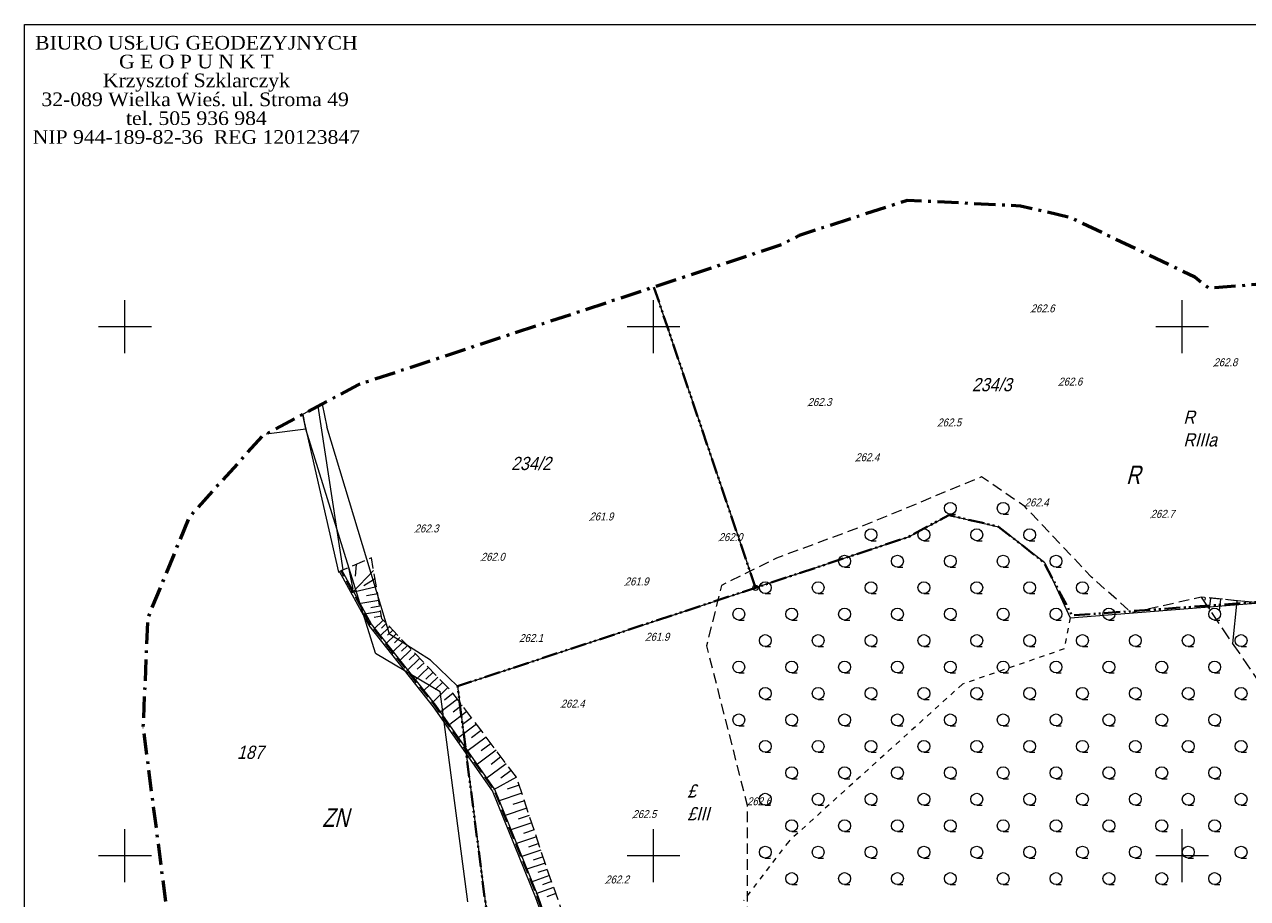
# Model space of a CAD drawing. Extents: x 7418340 to 7418643, y 5555323 to 5555529.
# Tile 6 of 16: x 7418340 to 7418456, y 5555446 to 5555529. Entities that reach past the tile are written whole.
import ezdxf
from ezdxf.enums import TextEntityAlignment as Align

# ---------------------------------------------------------------- set-up
doc = ezdxf.new("R2010")
doc.units = 0
doc.header["$MEASUREMENT"] = 0
for name, pattern in [('1.5_0.5', [20, 15, -5]), ('212-500', [3.5, 2, -0.625, 0.25, -0.625]), ('218-500', [1, 0.5, -0.5]), ('250-500', [2.85, 1.5, -0.35, 0.175, -0.3, 0.175, -0.35]), ('mz1.0_0.5', [15, 10, -5]), ('mz1.25_0.5', [17.5, 12.5, -5])]:
    doc.linetypes.add(name, pattern=pattern)
for name, color, linetype, lineweight in [('000 Inne (niezydentyfikowane)', 7, 'Continuous', 0), ('202-Punkt graniczny stabilizowany trwale', 7, 'Continuous', 0), ('203-Punkt załamania granicy działki nie stabilizowany', 7, 'Continuous', 0), ('209-Opis konturu klasyfikacyjnego', 7, 'Continuous', 0), ('210-Oznaczenie użytku', 7, 'Continuous', 0), ('211-Nr działki', 7, 'Continuous', 0), ('217-Granica konturu klasyfikcyjnego', 7, 'Continuous', 0), ('218-Granica użytku', 7, 'Continuous', 0), ('EDZPD_219', 7, 'Continuous', 0), ('EPAPA_212', 7, 'Continuous', 0), ('EPUPR_240', 7, 'Continuous', 0), ('EPUPR_250', 7, 'Continuous', 0), ('Level 40', 7, 'Continuous', 0), ('punkt wysokościowy naturalny', 7, 'Continuous', 0), ('punkt wysokościowy naturalny-Atr2', 7, 'Continuous', 0), ('rów melioracyjny  przydrożny (linia)', 7, 'Continuous', 0), ('skarpa nieumocniona (powierzchnia)', 7, 'Continuous', 0), ('Warstwa 60', 7, 'Continuous', 0), ('woda płynąca (powierzchnia)', 7, 'Continuous', 0), ('zakrzewienie (powierzchnia)', 7, 'Continuous', 0), ('zakrzewienie (powierzchnia) - symbol', 7, 'Continuous', 0)]:
    doc.layers.add(name, color=color, linetype=linetype, lineweight=lineweight)
doc.layers.add('Warstwa 1', color=7, linetype='Continuous', lineweight=0, plot=False)
doc.styles.add('Style-Times New Roman', font='txt')
doc.styles.add('Style-WORKING_1250 I 0.26180', font='WORKING_1250.shx', dxfattribs={"oblique": 15})

# ---------------------------------------------------------------- blocks, each defined once
blk = doc.blocks.new('203')
at = {"linetype": 'Continuous', "lineweight": 0}
blk.add_hatch(color=0, dxfattribs=at).paths.add_polyline_path([(0.45, 0, 1), (-0.45, 0, 1)], flags=16)
blk = doc.blocks.new('202')
at = {"color": 0, "linetype": 'Continuous', "lineweight": 0}
blk.add_circle((0, 0), 2.5, dxfattribs=at)
blk = doc.blocks.new('PW01')
at = {"linetype": 'Continuous', "lineweight": 13}
blk.add_hatch(color=0, dxfattribs=at).paths.add_polyline_path([(0.45, 0, 1), (-0.45, 0, 1)], flags=16)
blk = doc.blocks.new('TL04')
at = {"color": 0, "linetype": 'Continuous', "lineweight": 13}
blk.add_line((3.98, -1.64), (8.98, -1.64), dxfattribs=at)
blk.add_circle((3.98, 3.98), 5.62, dxfattribs=at)
blk = doc.blocks.new('*U31')
at = {"layer": 'Level 40', "color": 7, "linetype": 'Continuous', "lineweight": 40, "style": 'Style-Times New Roman', "width": 1.052443}
for s, p in [('BIURO USŁUG GEODEZYJNYCH', (0, 3.81)), ('Krzysztof Szklarczyk', (0, 0.25)), ('32-089 Wielka Wieś. ul. Stroma 49', (-0.12, -1.54)), ('tel. 505 936 984', (0, -3.32)), ('NIP 944-189-82-36  REG 120123847', (0, -5.1))]:
    blk.add_text(s, height=1.2889, rotation=360, dxfattribs=at).set_placement(p, align=Align.CENTER)
at = {"layer": 'Level 40', "color": 7, "linetype": 'Continuous', "lineweight": 53, "style": 'Style-Times New Roman', "width": 1.052443}
blk.add_text('G E O P U N K T', height=1.2889, rotation=360, dxfattribs=at).set_placement((0, 2.03), align=Align.CENTER)

msp = doc.modelspace()

# ---------------------------------------------------------------- linework, layer by layer
at = {"layer": '000 Inne (niezydentyfikowane)', "color": 7, "linetype": 'Continuous', "lineweight": 13, "ltscale": 0.1, "flags": 128}
for points in [[(7418370.48, 5555476.94), (7418370.65, 5555476.55)], [(7418371.15, 5555477.22), (7418371.55, 5555475.17)], [(7418373.52, 5555476.95), (7418371.53, 5555474.87)], [(7418371.88, 5555477.53), (7418371.79, 5555476.41)], [(7418373.66, 5555476.15), (7418372.6, 5555475.51)], [(7418373.79, 5555475.41), (7418371.53, 5555474.87)], [(7418373.91, 5555474.73), (7418372.86, 5555474.55)], [(7418452.17, 5555474.39), (7418452.15, 5555474.16)], [(7418452.67, 5555474.34), (7418452.56, 5555473.28)], [(7418374.01, 5555474.12), (7418372.12, 5555473.8)], [(7418374.11, 5555473.57), (7418373.25, 5555473.43)], [(7418453.61, 5555474.25), (7418453.5, 5555473.16)], [(7418455.17, 5555474.09), (7418454.76, 5555470.05)], [(7418374.19, 5555473.08), (7418372.66, 5555472.81)], [(7418374.42, 5555472.26), (7418373.53, 5555471.41)], [(7418374.27, 5555472.63), (7418373.58, 5555472.51)], [(7418375.03, 5555471.63), (7418374.08, 5555470.72)], [(7418374.72, 5555471.95), (7418374.26, 5555471.51)], [(7418375.67, 5555470.96), (7418374.66, 5555469.99)], [(7418375.35, 5555471.3), (7418374.85, 5555470.83)], [(7418376.36, 5555470.24), (7418375.28, 5555469.2)], [(7418376.01, 5555470.61), (7418375.49, 5555470.1)], [(7418376.72, 5555469.86), (7418376.16, 5555469.33)], [(7418377.09, 5555469.48), (7418375.94, 5555468.37)], [(7418377.88, 5555468.66), (7418376.65, 5555467.48)], [(7418377.48, 5555469.07), (7418376.88, 5555468.5)], [(7418378.71, 5555467.79), (7418377.4, 5555466.53)], [(7418378.29, 5555468.23), (7418377.65, 5555467.62)], [(7418379.6, 5555466.86), (7418378.2, 5555465.53)], [(7418379.15, 5555467.34), (7418378.47, 5555466.69)], [(7418380.06, 5555466.38), (7418379.34, 5555465.69)], [(7418380.54, 5555465.88), (7418379.05, 5555464.45)], [(7418381.04, 5555465.36), (7418380.22, 5555464.68)], [(7418381.47, 5555464.79), (7418379.75, 5555463.5)], [(7418381.9, 5555464.21), (7418381.04, 5555463.56)], [(7418382.35, 5555463.62), (7418380.59, 5555462.3)], [(7418382.79, 5555463.03), (7418381.91, 5555462.36)], [(7418383.24, 5555462.43), (7418381.45, 5555461.08)], [(7418383.7, 5555461.82), (7418382.79, 5555461.14)], [(7418384.16, 5555461.21), (7418382.33, 5555459.83)], [(7418384.63, 5555460.59), (7418383.7, 5555459.89)], [(7418385.1, 5555459.97), (7418383.23, 5555458.56)], [(7418385.57, 5555459.33), (7418384.63, 5555458.62)], [(7418386.05, 5555458.69), (7418384.14, 5555457.25)], [(7418387.03, 5555457.4), (7418384.87, 5555456.22)], [(7418386.54, 5555458.05), (7418385.57, 5555457.32)], [(7418387.54, 5555455.91), (7418385.31, 5555455.16)], [(7418387.29, 5555456.65), (7418386.15, 5555456.27)], [(7418387.78, 5555455.18), (7418386.69, 5555454.82)], [(7418388.02, 5555454.47), (7418385.88, 5555453.76)], [(7418388.25, 5555453.78), (7418387.2, 5555453.43)], [(7418388.48, 5555453.1), (7418386.42, 5555452.41)], [(7418388.7, 5555452.43), (7418387.69, 5555452.09)], [(7418388.92, 5555451.77), (7418386.95, 5555451.11)], [(7418389.35, 5555450.51), (7418387.45, 5555449.87)], [(7418389.14, 5555451.13), (7418388.17, 5555450.81)], [(7418389.75, 5555449.29), (7418387.93, 5555448.68)], [(7418389.55, 5555449.89), (7418388.62, 5555449.58)], [(7418390.15, 5555448.12), (7418388.41, 5555447.5)], [(7418389.95, 5555448.7), (7418389.06, 5555448.4)], [(7418390.55, 5555446.98), (7418388.86, 5555446.38)], [(7418390.35, 5555447.55), (7418389.5, 5555447.24)], [(7418390.75, 5555446.42), (7418389.91, 5555446.12)]]:
    msp.add_lwpolyline(points, dxfattribs=at)
at = {"layer": '217-Granica konturu klasyfikcyjnego', "color": 94, "linetype": '1.5_0.5', "lineweight": 13, "ltscale": 0.1, "flags": 128}
msp.add_lwpolyline([(7418367.1, 5555490.3), (7418366.83, 5555491.7)], dxfattribs=at)
at = {"layer": '218-Granica użytku', "color": 94, "linetype": '218-500', "lineweight": 13, "flags": 128}
for points in [[(7418366.83, 5555491.7), (7418367.1, 5555490.3)], [(7418367.1, 5555490.3), (7418366.83, 5555491.7)], [(7418439.4, 5555472.49), (7418438.84, 5555469.54)], [(7418438.84, 5555469.54), (7418429.22, 5555466.21)], [(7418429.22, 5555466.21), (7418412.78, 5555451.35)], [(7418412.78, 5555451.35), (7418408.5, 5555445.74)]]:
    msp.add_lwpolyline(points, dxfattribs=at)
at = {"layer": 'EDZPD_219', "color": 94, "linetype": 'Continuous', "lineweight": 13, "flags": 128}
for points in [[(7418400.04, 5555503.73), (7418409.64, 5555475.31)], [(7418367.1, 5555490.3), (7418366.83, 5555491.7)], [(7418368.66, 5555492.68), (7418369.09, 5555490.52)], [(7418375.01, 5555470.92), (7418369.09, 5555490.52)], [(7418367.1, 5555490.3), (7418363.36, 5555489.84)], [(7418373.69, 5555469.15), (7418367.1, 5555490.3)], [(7418424.08, 5555480.11), (7418427.94, 5555482.18)], [(7418427.94, 5555482.18), (7418432.64, 5555481.09)], [(7418424.08, 5555480.11), (7418409.64, 5555475.31)], [(7418437, 5555477.66), (7418432.64, 5555481.09)], [(7418437, 5555477.66), (7418439.4, 5555472.49)], [(7418381.46, 5555466.01), (7418409.64, 5555475.31)], [(7418439.4, 5555472.49), (7418469.71, 5555474.88)], [(7418378.91, 5555468.47), (7418375.01, 5555470.92)], [(7418373.69, 5555469.15), (7418379.82, 5555465.5)], [(7418381.46, 5555466.01), (7418378.91, 5555468.47)], [(7418382.43, 5555445.62), (7418379.82, 5555465.5)], [(7418381.46, 5555466.01), (7418384.52, 5555442.27)]]:
    msp.add_lwpolyline(points, dxfattribs=at)
at = {"layer": 'EPAPA_212', "color": 7, "linetype": '212-500', "lineweight": 53, "flags": 128}
msp.add_lwpolyline([(7418368.93, 5555395.91), (7418370.17, 5555390.18), (7418370.93, 5555388.33), (7418371.44, 5555384.69), (7418372.96, 5555382.05), (7418373.59, 5555377.69), (7418376.04, 5555373.4), (7418376.47, 5555368.59), (7418380.66, 5555362.08), (7418386.73, 5555346.1), (7418392.2, 5555337), (7418400.5, 5555330.37), (7418410.59, 5555327.05), (7418421.2, 5555327.46), (7418434.13, 5555330.3), (7418451.13, 5555332.81), (7418454.23, 5555333.44), (7418504.02, 5555346.29), (7418509.07, 5555348.09), (7418545.6, 5555364.92), (7418555.23, 5555371.97), (7418561.35, 5555382.2), (7418562.99, 5555394.02), (7418559.91, 5555405.54), (7418523.17, 5555479.36), (7418521.37, 5555482.99), (7418518.24, 5555489.35), (7418511.18, 5555498.59), (7418501.14, 5555504.45), (7418489.62, 5555506.05), (7418476.59, 5555505.31), (7418468.03, 5555504.83), (7418467.35, 5555504.79), (7418452.52, 5555503.62), (7418451.19, 5555504.67), (7418439.42, 5555510.31), (7418434.72, 5555511.4), (7418423.99, 5555511.92), (7418413.76, 5555508.62), (7418412.17, 5555507.77), (7418400.21, 5555503.79), (7418372.06, 5555494.5), (7418362.98, 5555489.64), (7418356.07, 5555481.99), (7418352.16, 5555472.47), (7418351.71, 5555462.17), (7418354.77, 5555438.43), (7418356.58, 5555431.36), (7418359.17, 5555424.71), (7418365.7, 5555401.38)], close=True, dxfattribs=at)
at = {"layer": 'EPUPR_250', "color": 211, "linetype": '250-500', "lineweight": 40}
msp.add_line((7418409.64, 5555475.31), (7418400.04, 5555503.73), dxfattribs=at)
at = {"layer": 'EPUPR_250', "color": 211, "linetype": '250-500', "lineweight": 40, "flags": 128}
msp.add_lwpolyline([(7418492.45, 5555476.51), (7418439.58, 5555472.7), (7418436.96, 5555477.66), (7418432.64, 5555481.09), (7418427.94, 5555482.18), (7418424.08, 5555480.11), (7418409.64, 5555475.31), (7418381.46, 5555466.01), (7418384.52, 5555442.27), (7418388.67, 5555432.32), (7418394.59, 5555409.47), (7418396.6, 5555407.49), (7418397.93, 5555406.87), (7418398.35, 5555406.08), (7418398.6, 5555404.27), (7418398.43, 5555403.25), (7418397.89, 5555401.65), (7418398.73, 5555399.62), (7418400.03, 5555398.25), (7418399.82, 5555394.41), (7418401.86, 5555393.37), (7418402.13, 5555391.45), (7418401.96, 5555387.45), (7418405.22, 5555383.62), (7418405.43, 5555382.12), (7418404.85, 5555378.32), (7418407.55, 5555375.76), (7418413.34, 5555360.52)], dxfattribs=at)
at = {"layer": 'rów melioracyjny  przydrożny (linia)', "lineweight": 13}
for p, q in [((7418373.11, 5555471.74), (7418370.3, 5555476.85)), ((7418373.31, 5555471.88), (7418370.52, 5555476.97)), ((7418379.2, 5555464.07), (7418373.11, 5555471.74)), ((7418379.4, 5555464.21), (7418373.31, 5555471.88)), ((7418384.78, 5555456.13), (7418379.2, 5555464.07)), ((7418385, 5555456.25), (7418379.4, 5555464.21)), ((7418388.88, 5555446), (7418384.78, 5555456.13)), ((7418389.12, 5555446.08), (7418385, 5555456.25)), ((7418393.3, 5555433.42), (7418388.88, 5555446)), ((7418393.54, 5555433.5), (7418389.12, 5555446.08))]:
    msp.add_line(p, q, dxfattribs=at)
at = {"layer": 'skarpa nieumocniona (powierzchnia)', "color": 7, "linetype": 'mz1.25_0.5', "lineweight": 13, "ltscale": 0.1, "flags": 128}
for points in [[(7418491.38, 5555387.43), (7418489.14, 5555387.55), (7418479.11, 5555387.41), (7418464.55, 5555386.68), (7418451.9, 5555381.97), (7418442.09, 5555380.25), (7418435.55, 5555378.9), (7418431.69, 5555379.32), (7418425.61, 5555383.12), (7418406.53, 5555401.65), (7418401.45, 5555410.36), (7418399.99, 5555413.91), (7418399.26, 5555417.2), (7418395.13, 5555434.11), (7418390.04, 5555448.43), (7418387.05, 5555457.37), (7418381.03, 5555465.37), (7418374.31, 5555472.38), (7418373.32, 5555478.14), (7418370.64, 5555477.01), (7418370.41, 5555476.91), (7418373.21, 5555471.81), (7418379.3, 5555464.14), (7418384.89, 5555456.19), (7418389, 5555446.04), (7418393.42, 5555433.46), (7418398.59, 5555413.64), (7418400.1, 5555409.48), (7418406.11, 5555401.26), (7418425.03, 5555382.85), (7418430.45, 5555379.18), (7418432.31, 5555378.87), (7418436.02, 5555378.18), (7418442.01, 5555378.67), (7418452.33, 5555381.05), (7418464.05, 5555384.5), (7418478.68, 5555385.8), (7418491.41, 5555385.28), (7418493.21, 5555385.65)], [(7418451.78, 5555474.43), (7418479.91, 5555433.14), (7418480.69, 5555439.86), (7418477.23, 5555447.83), (7418472.94, 5555454.71), (7418470.4, 5555460.52), (7418466.81, 5555466.78), (7418463.99, 5555471.14), (7418461.37, 5555473.21), (7418457.37, 5555473.87)]]:
    msp.add_lwpolyline(points, close=True, dxfattribs=at)
at = {"layer": 'Warstwa 1', "color": 7, "linetype": 'Continuous', "lineweight": 13, "flags": 128}
msp.add_lwpolyline([(7418636.26, 5555323.03), (7418340.5, 5555323.03), (7418340.5, 5555528.56), (7418636.26, 5555528.56)], close=True, dxfattribs=at)
at = {"layer": 'Warstwa 60', "color": 7, "linetype": 'Continuous', "lineweight": 13}
for p, q in [((7418350, 5555500), (7418350, 5555502.5)), ((7418400, 5555500), (7418400, 5555502.5)), ((7418400, 5555500), (7418400, 5555502.5)), ((7418450, 5555500), (7418450, 5555502.5)), ((7418347.5, 5555500), (7418352.5, 5555500)), ((7418347.5, 5555500), (7418352.5, 5555500)), ((7418350, 5555497.5), (7418350, 5555500)), ((7418397.5, 5555500), (7418400, 5555500)), ((7418397.5, 5555500), (7418400, 5555500)), ((7418400, 5555497.5), (7418400, 5555500)), ((7418400, 5555500), (7418402.5, 5555500)), ((7418400, 5555497.5), (7418400, 5555500)), ((7418400, 5555500), (7418402.5, 5555500)), ((7418447.5, 5555500), (7418452.5, 5555500)), ((7418447.5, 5555500), (7418452.5, 5555500)), ((7418450, 5555497.5), (7418450, 5555500)), ((7418350, 5555447.5), (7418350, 5555452.5)), ((7418400, 5555447.5), (7418400, 5555452.5)), ((7418400, 5555447.5), (7418400, 5555452.5)), ((7418450, 5555447.5), (7418450, 5555452.5)), ((7418347.5, 5555450), (7418352.5, 5555450)), ((7418397.5, 5555450), (7418400, 5555450)), ((7418400, 5555450), (7418402.5, 5555450)), ((7418447.5, 5555450), (7418452.5, 5555450))]:
    msp.add_line(p, q, dxfattribs=at)
at = {"layer": 'woda płynąca (powierzchnia)', "color": 5, "linetype": 'Continuous', "lineweight": 13, "flags": 128}
msp.add_lwpolyline([(7418368.28, 5555492.48), (7418366.79, 5555491.68), (7418370.19, 5555476.79), (7418370.41, 5555476.91), (7418370.64, 5555477.01)], close=True, dxfattribs=at)
at = {"layer": 'zakrzewienie (powierzchnia)', "color": 7, "linetype": 'mz1.0_0.5', "lineweight": 13, "ltscale": 0.1, "flags": 128}
msp.add_lwpolyline([(7418408.86, 5555443.19), (7418424.77, 5555432.85), (7418425.56, 5555432.34), (7418429.06, 5555434.18), (7418440.31, 5555438.86), (7418440.74, 5555439.87), (7418445.37, 5555441.09), (7418446.21, 5555440.52), (7418454.83, 5555439.73), (7418460.54, 5555437.55), (7418464, 5555434.63), (7418464.6, 5555433.12), (7418466.29, 5555432.69), (7418477.91, 5555429.77), (7418479.91, 5555433.14), (7418480.69, 5555439.86), (7418477.23, 5555447.83), (7418472.94, 5555454.71), (7418470.4, 5555460.52), (7418466.81, 5555466.78), (7418463.99, 5555471.14), (7418461.37, 5555473.21), (7418457.37, 5555473.87), (7418451.78, 5555474.43), (7418445.22, 5555472.95), (7418441.42, 5555476.33), (7418435.11, 5555483.01), (7418431.03, 5555485.8), (7418419.68, 5555481.1), (7418411.62, 5555478.12), (7418406.42, 5555475.53), (7418405.01, 5555469.83), (7418408.85, 5555454.76)], close=True, dxfattribs=at)

# ---------------------------------------------------------------- block references
at = {"layer": '202-Punkt graniczny stabilizowany trwale', "color": 7, "linetype": 'Continuous', "lineweight": 13, "ltscale": 0.1, "xscale": 0.1, "yscale": 0.1, "zscale": 0.1}
msp.add_blockref('202', (7418409.64, 5555475.31), dxfattribs=at)
at = {"layer": '203-Punkt załamania granicy działki nie stabilizowany', "color": 7, "linetype": 'Continuous', "lineweight": 13, "ltscale": 0.1, "xscale": 0.1, "yscale": 0.1, "zscale": 0.1}
for p in [(7418369.09, 5555490.52), (7418367.1, 5555490.3), (7418427.94, 5555482.18), (7418424.08, 5555480.11), (7418432.64, 5555481.09), (7418437, 5555477.66), (7418439.4, 5555472.49), (7418375.01, 5555470.92), (7418373.69, 5555469.15), (7418378.91, 5555468.47), (7418379.82, 5555465.5), (7418381.46, 5555466.01)]:
    msp.add_blockref('203', p, dxfattribs=at)
at = {"layer": 'Level 40', "color": 7, "linetype": 'Continuous', "lineweight": 40}
msp.add_blockref('*U31', (7418356.76, 5555522.38), dxfattribs=at)
at = {"layer": 'punkt wysokościowy naturalny', "color": 7, "linetype": 'Continuous', "lineweight": 13, "ltscale": 0.1, "xscale": 0.1, "yscale": 0.1, "zscale": 0.1}
for p in [(7418435.67, 5555501.35), (7418452.96, 5555496.26), (7418438.29, 5555494.43), (7418414.57, 5555492.5), (7418426.84, 5555490.57), (7418419.09, 5555487.28), (7418435.11, 5555483.01), (7418393.94, 5555481.68), (7418447.02, 5555481.93), (7418377.41, 5555480.55), (7418406.16, 5555479.73), (7418383.67, 5555477.87), (7418397.28, 5555475.54), (7418387.3, 5555470.19), (7418399.23, 5555470.31), (7418391.22, 5555463.99), (7418408.85, 5555454.76), (7418398.01, 5555453.55), (7418395.43, 5555447.37)]:
    msp.add_blockref('PW01', p, dxfattribs=at)
at = {"layer": 'zakrzewienie (powierzchnia) - symbol', "color": 7, "linetype": 'Continuous', "lineweight": 13, "ltscale": 0.1, "xscale": 0.1, "yscale": 0.1, "zscale": 0.1}
for p in [(7418427.67, 5555482.43), (7418432.67, 5555482.43), (7418420.17, 5555479.93), (7418425.17, 5555479.93), (7418430.17, 5555479.93), (7418435.17, 5555479.93), (7418417.67, 5555477.43), (7418422.67, 5555477.43), (7418427.67, 5555477.43), (7418432.67, 5555477.43), (7418437.67, 5555477.43), (7418410.17, 5555474.93), (7418415.17, 5555474.93), (7418420.17, 5555474.93), (7418425.17, 5555474.93), (7418430.17, 5555474.93), (7418435.17, 5555474.93), (7418440.17, 5555474.93), (7418407.67, 5555472.43), (7418412.67, 5555472.43), (7418417.67, 5555472.43), (7418422.67, 5555472.43), (7418427.67, 5555472.43), (7418432.67, 5555472.43), (7418437.67, 5555472.43), (7418442.67, 5555472.43), (7418452.67, 5555472.43), (7418410.17, 5555469.93), (7418415.17, 5555469.93), (7418420.17, 5555469.93), (7418425.17, 5555469.93), (7418430.17, 5555469.93), (7418435.17, 5555469.93), (7418440.17, 5555469.93), (7418445.17, 5555469.93), (7418450.17, 5555469.93), (7418455.17, 5555469.93), (7418407.67, 5555467.43), (7418412.67, 5555467.43), (7418417.67, 5555467.43), (7418422.67, 5555467.43), (7418427.67, 5555467.43), (7418432.67, 5555467.43), (7418437.67, 5555467.43), (7418442.67, 5555467.43), (7418447.67, 5555467.43), (7418452.67, 5555467.43), (7418410.17, 5555464.93), (7418415.17, 5555464.93), (7418420.17, 5555464.93), (7418425.17, 5555464.93), (7418430.17, 5555464.93), (7418435.17, 5555464.93), (7418440.17, 5555464.93), (7418445.17, 5555464.93), (7418450.17, 5555464.93), (7418455.17, 5555464.93), (7418407.67, 5555462.43), (7418412.67, 5555462.43), (7418417.67, 5555462.43), (7418422.67, 5555462.43), (7418427.67, 5555462.43), (7418432.67, 5555462.43), (7418437.67, 5555462.43), (7418442.67, 5555462.43), (7418447.67, 5555462.43), (7418452.67, 5555462.43), (7418410.17, 5555459.93), (7418415.17, 5555459.93), (7418420.17, 5555459.93), (7418425.17, 5555459.93), (7418430.17, 5555459.93), (7418435.17, 5555459.93), (7418440.17, 5555459.93), (7418445.17, 5555459.93), (7418450.17, 5555459.93), (7418455.17, 5555459.93), (7418412.67, 5555457.43), (7418417.67, 5555457.43), (7418422.67, 5555457.43), (7418427.67, 5555457.43), (7418432.67, 5555457.43), (7418437.67, 5555457.43), (7418442.67, 5555457.43), (7418447.67, 5555457.43), (7418452.67, 5555457.43), (7418410.17, 5555454.93), (7418415.17, 5555454.93), (7418420.17, 5555454.93), (7418425.17, 5555454.93), (7418430.17, 5555454.93), (7418435.17, 5555454.93), (7418440.17, 5555454.93), (7418445.17, 5555454.93), (7418450.17, 5555454.93), (7418455.17, 5555454.93), (7418412.67, 5555452.43), (7418417.67, 5555452.43), (7418422.67, 5555452.43), (7418427.67, 5555452.43), (7418432.67, 5555452.43), (7418437.67, 5555452.43), (7418442.67, 5555452.43), (7418447.67, 5555452.43), (7418452.67, 5555452.43), (7418410.17, 5555449.93), (7418415.17, 5555449.93), (7418420.17, 5555449.93), (7418425.17, 5555449.93), (7418430.17, 5555449.93), (7418435.17, 5555449.93), (7418440.17, 5555449.93), (7418445.17, 5555449.93), (7418450.17, 5555449.93), (7418455.17, 5555449.93), (7418412.67, 5555447.43), (7418417.67, 5555447.43), (7418422.67, 5555447.43), (7418427.67, 5555447.43), (7418432.67, 5555447.43), (7418437.67, 5555447.43), (7418442.67, 5555447.43), (7418447.67, 5555447.43), (7418452.67, 5555447.43)]:
    msp.add_blockref('TL04', p, dxfattribs=at)

# ---------------------------------------------------------------- texts
at = {"layer": '209-Opis konturu klasyfikacyjnego', "color": 94, "linetype": 'Continuous', "lineweight": 13, "style": 'Style-WORKING_1250 I 0.26180', "oblique": 15, "width": 0.9}
for s, p in [('RIIIa', (7418450.11, 5555489.92)), ('%%163III', (7418403.19, 5555454.59))]:
    msp.add_text(s, height=1.25, dxfattribs=at).set_placement(p, align=Align.TOP_LEFT)
at = {"layer": '210-Oznaczenie użytku', "color": 94, "linetype": 'Continuous', "lineweight": 13, "style": 'Style-WORKING_1250 I 0.26180', "oblique": 15, "width": 0.9}
for s, p in [('R', (7418450.11, 5555490.82)), ('%%163', (7418403.19, 5555455.49))]:
    msp.add_text(s, height=1.25, dxfattribs=at).set_placement(p)
at = {"layer": '211-Nr działki', "color": 94, "linetype": 'Continuous', "lineweight": 30, "style": 'Style-WORKING_1250 I 0.26180', "oblique": 15, "width": 0.9}
for s, p in [('234/3', (7418430.11, 5555495.14)), ('234/2', (7418386.53, 5555487.69)), ('187', (7418360.6, 5555460.39))]:
    msp.add_text(s, height=1.25, dxfattribs=at).set_placement(p, align=Align.TOP_LEFT)
at = {"layer": 'EPUPR_240', "color": 211, "linetype": 'Continuous', "lineweight": 40, "style": 'Style-WORKING_1250 I 0.26180', "oblique": 15, "width": 0.8}
for s, p in [('R', (7418444.69, 5555485.12)), ('ZN', (7418368.66, 5555452.72))]:
    msp.add_text(s, height=1.75, dxfattribs=at).set_placement(p)
at = {"layer": 'punkt wysokościowy naturalny-Atr2', "color": 7, "style": 'Style-WORKING_1250 I 0.26180', "oblique": 15, "width": 0.9}
for s, p in [('262.6', (7418435.67, 5555501.35)), ('262.8', (7418452.96, 5555496.26)), ('262.6', (7418438.29, 5555494.43)), ('262.3', (7418414.57, 5555492.5)), ('262.5', (7418426.84, 5555490.57)), ('262.4', (7418419.09, 5555487.28)), ('262.4', (7418435.11, 5555483.01)), ('261.9', (7418393.94, 5555481.68)), ('262.7', (7418447.02, 5555481.93)), ('262.3', (7418377.41, 5555480.55)), ('262.0', (7418406.16, 5555479.73)), ('262.0', (7418383.67, 5555477.87)), ('261.9', (7418397.28, 5555475.54)), ('262.1', (7418387.3, 5555470.19)), ('261.9', (7418399.23, 5555470.31)), ('262.4', (7418391.22, 5555463.99)), ('262.6', (7418408.85, 5555454.76)), ('262.5', (7418398.01, 5555453.55)), ('262.2', (7418395.43, 5555447.37))]:
    msp.add_text(s, height=0.75, dxfattribs=at).set_placement(p)

doc.saveas('drawing.dxf')
